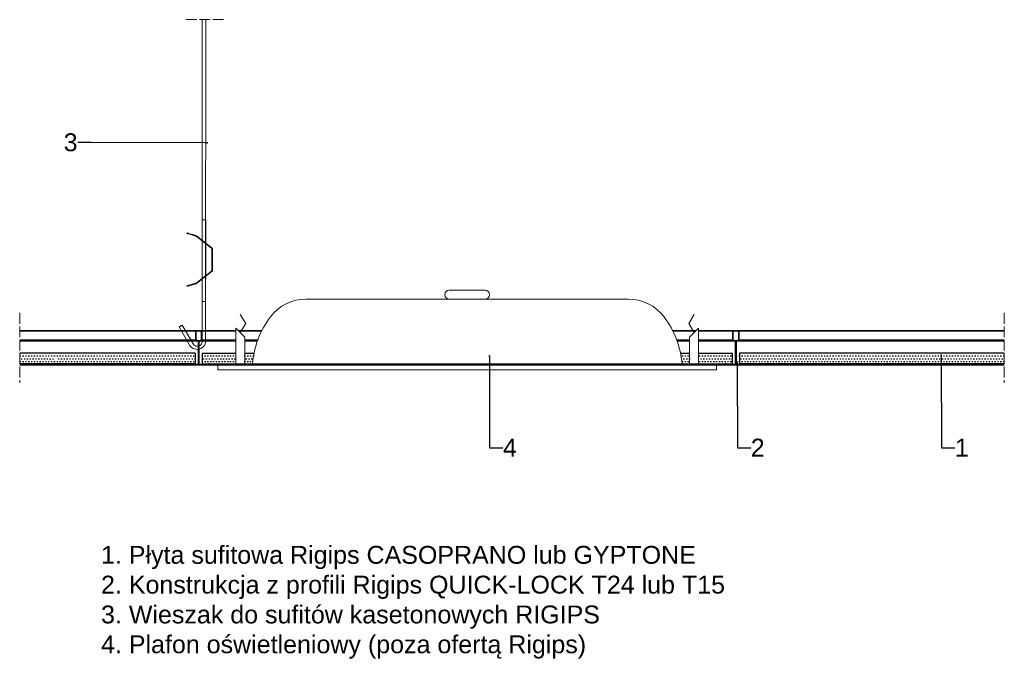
# Model space of a CAD drawing. Header units: millimetres. Extents: x 2242 to 3342, y 3904 to 4619.
import ezdxf
from ezdxf import colors
from ezdxf.entities.mleader import LeaderData, LeaderLine
from ezdxf.math import Vec2, Vec3

# ---------------------------------------------------------------- set-up
doc = ezdxf.new("R2010")
doc.units = ezdxf.units.MM
doc.linetypes.add('ACAD_ISO02W100', pattern=[15, 12, -3])
for name, color, linetype, lineweight in [('_RIGIPS AKCESORIA', 7, 'Continuous', 15), ('_Rigips Profil', 7, 'Continuous', 35), ('_RIGIPS PŁYTA', 7, 'Continuous', 25), ('Koniec', 7, 'ACAD_ISO02W100', 9), ('Wymiary', 7, 'Continuous', 18)]:
    doc.layers.add(name, color=color, linetype=linetype, lineweight=lineweight)
doc.layers.add('_Rigips Plyta', color=7, linetype='Continuous')
doc.layers.add('wełna', color=7, linetype='BATTING')
doc.styles.get("Standard").update_dxf_attribs({"font": 'arial.ttf'})
doc.linetypes.add('BATTING', pattern='A,0.00254,-2.54,[134,ltypeshp.shx,S=2.54,R=0,X=-2.54,Y=0],-5.08,[134,ltypeshp.shx,S=2.54,R=180,X=2.54,Y=0],-2.54', length=10.16254)
pattern_1 = [(0, (0, -300), (1.5875, 3.175), [0, -3.175])]

# ---------------------------------------------------------------- blocks, each defined once
blk = doc.blocks.new('plafon')
at = {"layer": '_RIGIPS AKCESORIA'}
for p, q in [((2649.9, 6191.5), (2689.9, 6191.5)), ((2489.9, 6181.5), (2849.9, 6181.5)), ((2422.4, 6154.1), (2416.4, 6164.3)), ((2917.4, 6154.1), (2923.4, 6164.3)), ((2416.4, 6144), (2422.4, 6154.1)), ((2923.4, 6144), (2917.4, 6154.1)), ((2411.4, 6109), (2411.4, 6149)), ((2421.4, 6139), (2411.4, 6149)), ((2421.4, 6109), (2421.4, 6139)), ((2918.4, 6139), (2928.4, 6149)), ((2918.4, 6109), (2918.4, 6139)), ((2928.4, 6109), (2928.4, 6149)), ((2391.4, 6109), (2948.4, 6109)), ((2391.4, 6102.5), (2391.4, 6109)), ((2948.4, 6102.5), (2948.4, 6109)), ((2391.4, 6102.5), (2948.4, 6102.5))]:
    blk.add_line(p, q, dxfattribs=at)
for centre, radius, start, end in [((2649.9, 6186.5), 5, 90, 270), ((2689.9, 6186.5), 5, 270, 90), ((2489.9, 6131.5), 50, 90, 142.9189), ((2849.9, 6131.5), 50, 37.0811, 90), ((2530.6, 6100.7), 101, 142.9189, 175.3019), ((2809.2, 6100.7), 101, 4.6981, 37.0811)]:
    blk.add_arc(centre, radius, start, end, dxfattribs=at)
blk = doc.blocks.new('T24')
at = {"layer": '_Rigips Profil'}
for p, q in [((302.6, -139.7), (302.6, -129.5)), ((302.8, -129.3), (308.9, -129.3)), ((309.1, -129.5), (309.1, -139.7)), ((305.4, -140.3), (302.8, -139.9)), ((305.6, -140.5), (305.6, -166.6)), ((306.1, -140.5), (306.1, -166.6)), ((308.9, -139.9), (306.3, -140.3)), ((293.9, -167.2), (293.9, -166.4)), ((294, -166.3), (294.9, -166.3)), ((294, -167.3), (317.8, -167.3)), ((294.4, -166.8), (305.4, -166.8)), ((306.3, -166.8), (317.4, -166.8)), ((317.8, -166.3), (316.9, -166.3)), ((317.9, -167.2), (317.9, -166.4))]:
    blk.add_line(p, q, dxfattribs=at)
for centre, radius, start, end in [((302.8, -129.5), 0.2, 90, 180), ((308.9, -129.5), 0.2, 0, 90), ((302.8, -139.7), 0.2, 180, 260.5377), ((305.4, -140.5), 0.2, 0, 80.5377), ((306.3, -140.5), 0.2, 99.4623, 180), ((308.9, -139.7), 0.2, 279.4623, 0), ((294, -166.4), 0.1, 90, 180), ((294, -167.2), 0.1, 180, 270), ((305.4, -166.6), 0.2, 270, 0), ((306.3, -166.6), 0.2, 180, 270), ((317.8, -166.4), 0.1, 0, 90), ((317.8, -167.2), 0.1, 270, 0)]:
    blk.add_arc(centre, radius, start, end, dxfattribs=at)
blk = doc.blocks.new('wieszak')
for p, q in [((2361.6, 5698), (2361.5, 5382.8)), ((2365.6, 5698), (2365.5, 5382.8)), ((2361.5, 5474.3), (2361.5, 5337)), ((2365.6, 5474.3), (2365.5, 5340.7)), ((2365.5, 5382.8), (2361.5, 5382.8)), ((2346.9, 5335.7), (2336.1, 5354.5)), ((2352.2, 5334.5), (2339.5, 5356.5))]:
    blk.add_line(p, q)
blk.add_lwpolyline([(2365.5, 5474.3), (2361.5, 5474.3)], close=True)
at = {"color": 253, "lineweight": 0}
for points in [[(2344.6, 5459), (2344.8, 5459.6)], [(2346.6, 5458.4), (2346.5, 5458.4), (2346.3, 5458.5), (2346.2, 5458.5), (2346.1, 5458.5), (2346, 5458.6), (2345.9, 5458.6), (2345.8, 5458.6), (2345.7, 5458.7), (2345.6, 5458.7), (2345.5, 5458.7), (2345.5, 5458.7), (2345.4, 5458.8), (2345.3, 5458.8), (2345.2, 5458.8), (2345.2, 5458.8), (2345.1, 5458.9), (2345, 5458.9), (2345, 5458.9), (2344.9, 5458.9), (2344.9, 5458.9), (2344.8, 5458.9), (2344.8, 5459), (2344.8, 5459), (2344.7, 5459), (2344.7, 5459), (2344.7, 5459), (2344.7, 5459), (2344.6, 5459), (2344.6, 5459), (2344.6, 5459), (2344.6, 5459), (2344.6, 5459), (2344.7, 5459), (2344.7, 5459), (2344.7, 5459), (2344.7, 5459), (2344.8, 5459), (2344.8, 5459), (2344.8, 5459), (2344.9, 5459), (2344.9, 5458.9), (2345, 5458.9), (2345, 5458.9), (2345.1, 5458.9), (2345.2, 5458.9), (2345.2, 5458.9), (2345.3, 5458.8), (2345.4, 5458.8), (2345.5, 5458.8), (2345.5, 5458.8), (2345.6, 5458.7), (2345.7, 5458.7), (2345.8, 5458.7), (2345.9, 5458.7), (2346, 5458.6), (2346.1, 5458.6), (2346.2, 5458.6), (2346.3, 5458.5), (2346.5, 5458.5), (2346.6, 5458.5), (2354.4, 5456.1), (2354.4, 5456)], [(2346.7, 5459), (2354.8, 5456.5), (2354.8, 5456.6), (2346.7, 5459), (2346.6, 5459.1), (2346.5, 5459.1), (2346.4, 5459.1), (2346.3, 5459.2), (2346.2, 5459.2), (2346.1, 5459.2), (2346, 5459.3), (2345.9, 5459.3), (2345.8, 5459.3), (2345.7, 5459.3), (2345.6, 5459.4), (2345.5, 5459.4), (2345.5, 5459.4), (2345.4, 5459.4), (2345.3, 5459.4), (2345.3, 5459.5), (2345.2, 5459.5), (2345.1, 5459.5), (2345.1, 5459.5), (2345, 5459.5), (2345, 5459.5), (2345, 5459.5), (2344.9, 5459.6), (2344.9, 5459.6), (2344.9, 5459.6), (2344.8, 5459.6), (2344.8, 5459.6), (2344.8, 5459.6), (2344.8, 5459.6), (2344.8, 5459.6), (2344.8, 5459.6), (2344.8, 5459.6), (2344.8, 5459.6), (2344.8, 5459.6), (2344.9, 5459.6), (2344.9, 5459.5), (2344.9, 5459.5), (2345, 5459.5), (2345, 5459.5), (2345, 5459.5), (2345.1, 5459.5), (2345.1, 5459.5), (2345.2, 5459.4), (2345.3, 5459.4), (2345.3, 5459.4), (2345.4, 5459.4), (2345.5, 5459.4), (2345.5, 5459.3), (2345.6, 5459.3), (2345.7, 5459.3), (2345.8, 5459.3), (2345.9, 5459.2), (2346, 5459.2), (2346.1, 5459.2), (2346.2, 5459.1), (2346.3, 5459.1), (2346.4, 5459.1), (2346.5, 5459), (2346.6, 5459), (2346.7, 5459)], [(2345.1, 5458.9), (2345.3, 5459.5)], [(2345.1, 5458.8), (2345.3, 5459.4)], [(2346.7, 5459), (2346.6, 5458.4), (2354.4, 5456)], [(2346.6, 5458.5), (2346.7, 5459)], [(2354.4, 5456.1), (2354.6, 5456), (2354.8, 5455.9)], [(2354.8, 5455.9), (2354.6, 5456), (2354.4, 5456)], [(2354.5, 5456), (2354.5, 5456.1)], [(2354.6, 5456), (2354.6, 5456)], [(2355.2, 5456.4), (2355, 5456.5), (2354.8, 5456.6)], [(2354.8, 5456.5), (2355, 5456.5), (2355.2, 5456.4)], [(2354.9, 5456.5), (2354.9, 5456.6)], [(2355, 5456.5), (2355, 5456.5)], [(2355.1, 5456.4), (2355.1, 5456.5)], [(2355.2, 5456.4), (2373, 5442.5), (2373, 5442.6), (2355.2, 5456.4), (2355.2, 5456.4)], [(2355.2, 5456.4), (2355.2, 5456.4)], [(2354.7, 5455.9), (2354.7, 5456)], [(2372, 5442.5), (2354.8, 5455.9), (2354.8, 5455.9), (2372, 5442.6), (2372, 5442.5)], [(2354.8, 5455.9), (2354.8, 5455.9)], [(2361.6, 5450.6), (2362, 5451.1)], [(2363.4, 5449.2), (2363.4, 5449.2), (2363.5, 5449.1), (2363.6, 5449), (2363.7, 5449), (2363.7, 5448.9), (2363.8, 5448.9), (2363.9, 5448.8), (2363.9, 5448.8), (2364, 5448.7), (2364.1, 5448.7), (2364.1, 5448.6), (2364.2, 5448.5), (2364.3, 5448.5), (2364.3, 5448.4), (2364.4, 5448.4), (2364.5, 5448.4), (2364.5, 5448.3), (2364.6, 5448.3), (2364.6, 5448.2), (2364.7, 5448.2), (2364.7, 5448.2), (2364.8, 5448.1), (2364.8, 5448.1), (2364.9, 5448), (2364.9, 5448), (2364.9, 5448), (2365, 5448), (2365, 5447.9), (2365, 5447.9), (2365.1, 5447.9), (2365.1, 5447.9), (2365.1, 5447.9), (2365.1, 5447.9), (2365.1, 5447.8), (2365.1, 5447.8), (2365.1, 5447.8), (2365.2, 5447.8), (2365.2, 5447.8), (2365.1, 5447.8), (2365.1, 5447.8), (2365.1, 5447.9), (2365.1, 5447.9), (2365.1, 5447.9), (2365.1, 5447.9), (2365, 5447.9), (2365, 5447.9), (2365, 5448), (2364.9, 5448), (2364.9, 5448), (2364.9, 5448), (2364.8, 5448.1), (2364.8, 5448.1), (2364.7, 5448.2), (2364.7, 5448.2), (2364.6, 5448.2), (2364.6, 5448.3), (2364.5, 5448.3), (2364.5, 5448.4), (2364.4, 5448.4), (2364.4, 5448.4), (2364.3, 5448.5), (2364.2, 5448.5), (2364.2, 5448.6), (2364.1, 5448.7), (2364, 5448.7), (2364, 5448.8), (2363.9, 5448.8), (2363.8, 5448.9), (2363.8, 5448.9), (2363.7, 5449), (2363.6, 5449), (2363.5, 5449.1), (2363.5, 5449.2), (2363.4, 5449.2), (2363.3, 5449.3), (2363.2, 5449.3), (2363.2, 5449.4), (2363.1, 5449.4), (2363, 5449.5), (2363, 5449.5), (2362.9, 5449.6), (2362.8, 5449.7), (2362.7, 5449.7), (2362.7, 5449.8), (2362.6, 5449.8), (2362.5, 5449.9), (2362.5, 5449.9), (2362.4, 5450), (2362.4, 5450), (2362.3, 5450.1), (2362.2, 5450.1), (2362.2, 5450.1), (2362.1, 5450.2), (2362.1, 5450.2), (2362, 5450.3), (2362, 5450.3), (2361.9, 5450.3), (2361.9, 5450.4), (2361.9, 5450.4), (2361.8, 5450.4), (2361.8, 5450.4), (2361.8, 5450.5), (2361.7, 5450.5), (2361.7, 5450.5), (2361.7, 5450.5), (2361.7, 5450.5), (2361.6, 5450.6), (2361.6, 5450.6), (2361.6, 5450.6), (2361.6, 5450.6), (2361.6, 5450.6), (2361.6, 5450.6), (2361.6, 5450.6), (2361.6, 5450.6), (2361.7, 5450.5), (2361.7, 5450.5), (2361.7, 5450.5), (2361.7, 5450.5), (2361.7, 5450.5), (2361.8, 5450.4), (2361.8, 5450.4), (2361.8, 5450.4), (2361.9, 5450.4), (2361.9, 5450.3), (2362, 5450.3), (2362, 5450.3), (2362.1, 5450.2), (2362.1, 5450.2), (2362.2, 5450.1), (2362.2, 5450.1), (2362.3, 5450.1), (2362.3, 5450), (2362.4, 5450), (2362.5, 5449.9), (2362.5, 5449.9), (2362.6, 5449.8), (2362.7, 5449.8), (2362.7, 5449.7), (2362.8, 5449.7), (2362.9, 5449.6), (2362.9, 5449.5), (2363, 5449.5), (2363.1, 5449.4), (2363.1, 5449.4), (2363.2, 5449.3), (2363.3, 5449.3), (2363.4, 5449.2)], [(2363.8, 5449.7), (2363.8, 5449.6), (2363.9, 5449.6), (2364, 5449.5), (2364, 5449.5), (2364.1, 5449.4), (2364.2, 5449.4), (2364.3, 5449.3), (2364.3, 5449.3), (2364.4, 5449.2), (2364.5, 5449.1), (2364.5, 5449.1), (2364.6, 5449), (2364.7, 5449), (2364.7, 5448.9), (2364.8, 5448.9), (2364.8, 5448.9), (2364.9, 5448.8), (2365, 5448.8), (2365, 5448.7), (2365.1, 5448.7), (2365.1, 5448.6), (2365.2, 5448.6), (2365.2, 5448.6), (2365.2, 5448.5), (2365.3, 5448.5), (2365.3, 5448.5), (2365.3, 5448.5), (2365.4, 5448.4), (2365.4, 5448.4), (2365.4, 5448.4), (2365.5, 5448.4), (2365.5, 5448.4), (2365.5, 5448.4), (2365.5, 5448.3), (2365.5, 5448.3), (2365.5, 5448.3), (2365.5, 5448.3), (2365.5, 5448.3), (2365.5, 5448.3), (2365.5, 5448.3), (2365.5, 5448.3), (2365.5, 5448.4), (2365.5, 5448.4), (2365.5, 5448.4), (2365.4, 5448.4), (2365.4, 5448.4), (2365.4, 5448.4), (2365.4, 5448.5), (2365.3, 5448.5), (2365.3, 5448.5), (2365.3, 5448.5), (2365.2, 5448.6), (2365.2, 5448.6), (2365.1, 5448.6), (2365.1, 5448.7), (2365, 5448.7), (2365, 5448.8), (2364.9, 5448.8), (2364.9, 5448.9), (2364.8, 5448.9), (2364.8, 5448.9), (2364.7, 5449), (2364.6, 5449), (2364.6, 5449.1), (2364.5, 5449.1), (2364.4, 5449.2), (2364.4, 5449.3), (2364.3, 5449.3), (2364.2, 5449.4), (2364.1, 5449.4), (2364.1, 5449.5), (2364, 5449.5), (2363.9, 5449.6), (2363.9, 5449.6), (2363.8, 5449.7), (2363.7, 5449.8), (2363.6, 5449.8), (2363.6, 5449.9), (2363.5, 5449.9), (2363.4, 5450), (2363.3, 5450), (2363.3, 5450.1), (2363.2, 5450.2), (2363.1, 5450.2), (2363.1, 5450.3), (2363, 5450.3), (2362.9, 5450.4), (2362.9, 5450.4), (2362.8, 5450.5), (2362.7, 5450.5), (2362.7, 5450.6), (2362.6, 5450.6), (2362.6, 5450.6), (2362.5, 5450.7), (2362.5, 5450.7), (2362.4, 5450.8), (2362.4, 5450.8), (2362.3, 5450.8), (2362.3, 5450.9), (2362.2, 5450.9), (2362.2, 5450.9), (2362.2, 5450.9), (2362.1, 5451), (2362.1, 5451), (2362.1, 5451), (2362.1, 5451), (2362.1, 5451), (2362, 5451.1), (2362, 5451.1), (2362, 5451.1), (2362, 5451.1), (2362, 5451.1), (2362, 5451.1), (2362, 5451.1), (2362, 5451.1), (2362, 5451.1), (2362, 5451), (2362.1, 5451), (2362.1, 5451), (2362.1, 5451), (2362.1, 5451), (2362.2, 5450.9), (2362.2, 5450.9), (2362.2, 5450.9), (2362.3, 5450.9), (2362.3, 5450.8), (2362.4, 5450.8), (2362.4, 5450.8), (2362.5, 5450.7), (2362.5, 5450.7), (2362.5, 5450.6), (2362.6, 5450.6), (2362.7, 5450.6), (2362.7, 5450.5), (2362.8, 5450.5), (2362.8, 5450.4), (2362.9, 5450.4), (2363, 5450.3), (2363, 5450.3), (2363.1, 5450.2), (2363.2, 5450.2), (2363.2, 5450.1), (2363.3, 5450), (2363.4, 5450), (2363.5, 5449.9), (2363.5, 5449.9), (2363.6, 5449.8), (2363.7, 5449.8), (2363.8, 5449.7)], [(2363.4, 5449.2), (2363.8, 5449.7)], [(2363.4, 5449.2), (2363.8, 5449.7)], [(2365.2, 5447.8), (2365.5, 5448.3)], [(2372, 5442.6), (2372.2, 5442.4), (2372.3, 5442.2), (2372.4, 5442), (2372.4, 5441.7)], [(2372.4, 5441.7), (2372.4, 5441.9), (2372.3, 5442.1), (2372.2, 5442.3), (2372, 5442.5)], [(2372.2, 5442.3), (2372.2, 5442.4)], [(2372.3, 5442.1), (2372.3, 5442.2)], [(2372.4, 5441.9), (2372.4, 5442)], [(2372.4, 5417.6), (2372.4, 5441.7), (2372.4, 5441.7), (2372.4, 5417.7), (2372.4, 5417.6)], [(2372.4, 5441.7), (2372.4, 5441.7)], [(2372.4, 5437.9), (2372.4, 5438.3), (2372.4, 5438.7), (2372.4, 5439), (2372.4, 5439.4), (2372.4, 5439.7), (2372.4, 5440), (2372.4, 5440.2), (2372.4, 5440.3), (2372.4, 5440.4), (2372.4, 5440.4), (2372.4, 5440.4), (2372.4, 5440.3), (2372.4, 5440.2), (2372.4, 5440), (2372.4, 5439.7), (2372.4, 5439.4), (2372.4, 5439), (2372.4, 5438.7), (2372.4, 5438.3), (2372.4, 5437.9), (2373.4, 5437.9)], [(2372.4, 5437.9), (2372.4, 5438.3), (2372.4, 5438.7), (2372.4, 5439), (2372.4, 5439.4), (2372.4, 5439.7), (2372.4, 5440), (2372.4, 5440.2), (2372.4, 5440.3), (2372.4, 5440.4), (2372.4, 5440.4), (2372.4, 5440.4), (2372.4, 5440.3), (2372.4, 5440.2), (2372.4, 5440), (2372.4, 5439.7), (2372.4, 5439.4), (2372.4, 5439), (2372.4, 5438.7), (2372.4, 5438.3), (2372.4, 5437.9), (2373.4, 5437.9)], [(2373.4, 5439.7), (2372.4, 5439.7), (2373.4, 5439.7)], [(2373.4, 5439.7), (2372.4, 5439.7), (2373.4, 5439.7)], [(2372.4, 5436.3), (2372.4, 5436), (2372.4, 5435.6), (2372.4, 5435.3), (2372.4, 5435), (2372.4, 5434.8), (2372.4, 5434.6), (2372.4, 5434.4), (2372.4, 5434.3), (2372.4, 5434.3), (2372.4, 5434.3), (2372.4, 5434.4), (2372.4, 5434.6), (2372.4, 5434.8), (2372.4, 5435), (2372.4, 5435.3), (2372.4, 5435.6), (2372.4, 5436), (2372.4, 5436.3), (2372.4, 5436.7), (2372.4, 5437), (2372.4, 5437.4), (2372.4, 5437.6), (2372.4, 5437.9), (2372.4, 5438.1), (2372.4, 5438.3), (2372.4, 5438.3), (2372.4, 5438.4), (2372.4, 5438.3), (2372.4, 5438.3), (2372.4, 5438.1), (2372.4, 5437.9), (2372.4, 5437.6), (2372.4, 5437.4), (2372.4, 5437), (2372.4, 5436.7), (2372.4, 5436.3)], [(2373.4, 5441.7), (2373.4, 5442), (2373.3, 5442.2), (2373.2, 5442.4), (2373, 5442.6)], [(2373, 5442.5), (2373.2, 5442.3), (2373.3, 5442.1), (2373.4, 5441.9), (2373.4, 5441.7)], [(2373.2, 5442.3), (2373.2, 5442.4)], [(2373.3, 5442.1), (2373.3, 5442.2)], [(2373.4, 5441.9), (2373.4, 5442)], [(2373.4, 5441.7), (2373.4, 5417.6), (2373.4, 5417.7), (2373.4, 5441.7), (2373.4, 5441.7)], [(2373.4, 5441.7), (2373.4, 5441.7)], [(2372.4, 5432.2), (2372.4, 5432.2), (2372.4, 5432), (2372.4, 5431.8), (2372.4, 5431.6), (2372.4, 5431.3), (2372.4, 5431), (2372.4, 5430.6), (2372.4, 5430.3), (2372.4, 5429.9), (2372.4, 5429.5), (2372.4, 5429.1), (2372.4, 5428.7), (2372.4, 5428.3), (2372.4, 5428), (2372.4, 5427.7), (2372.4, 5427.5), (2372.4, 5427.3), (2372.4, 5427.2), (2372.4, 5427.1), (2372.4, 5427.1), (2372.4, 5427.2), (2372.4, 5427.3), (2372.4, 5427.5), (2372.4, 5427.8), (2372.4, 5428), (2372.4, 5428.4), (2372.4, 5428.7), (2372.4, 5429.1), (2372.4, 5429.5), (2372.4, 5429.9), (2372.4, 5430.3), (2372.4, 5430.7), (2372.4, 5431), (2372.4, 5431.3), (2372.4, 5431.6), (2372.4, 5431.9), (2372.4, 5432), (2372.4, 5432.2), (2372.4, 5432.2)], [(2372.4, 5429.7), (2373.4, 5429.7)], [(2372.4, 5429.7), (2373.4, 5429.7)], [(2372.4, 5427.1), (2373.4, 5427.1)], [(2372.4, 5423), (2372.4, 5422.7), (2372.4, 5422.3), (2372.4, 5422), (2372.4, 5421.7), (2372.4, 5421.5), (2372.4, 5421.3), (2372.4, 5421.1), (2372.4, 5421), (2372.4, 5421), (2372.4, 5421), (2372.4, 5421.1), (2372.4, 5421.3), (2372.4, 5421.5), (2372.4, 5421.7), (2372.4, 5422), (2372.4, 5422.3), (2372.4, 5422.7), (2372.4, 5423), (2372.4, 5423.4), (2372.4, 5423.7), (2372.4, 5424.1), (2372.4, 5424.4), (2372.4, 5424.6), (2372.4, 5424.8), (2372.4, 5425), (2372.4, 5425.1), (2372.4, 5425.1), (2372.4, 5425.1), (2372.4, 5425), (2372.4, 5424.8), (2372.4, 5424.6), (2372.4, 5424.4), (2372.4, 5424.1), (2372.4, 5423.7), (2372.4, 5423.4), (2372.4, 5423)], [(2373.4, 5429.5), (2373.4, 5429.1), (2373.4, 5428.7), (2373.4, 5428.3), (2373.4, 5427.9), (2373.4, 5427.6), (2373.4, 5427.3), (2373.4, 5427.1), (2373.4, 5426.9), (2373.4, 5426.8), (2373.4, 5426.7), (2373.4, 5426.6), (2373.4, 5426.7), (2373.4, 5426.8), (2373.4, 5426.9), (2373.4, 5427.1), (2373.4, 5427.3), (2373.4, 5427.6), (2373.4, 5427.9), (2373.4, 5428.3), (2373.4, 5428.7), (2373.4, 5429.1), (2373.4, 5429.5), (2373.4, 5429.9), (2373.4, 5430.2), (2373.4, 5430.6), (2373.4, 5431), (2373.4, 5431.3), (2373.4, 5431.6), (2373.4, 5431.8), (2373.4, 5432), (2373.4, 5432.2), (2373.4, 5432.2), (2373.4, 5432.3), (2373.4, 5432.2), (2373.4, 5432.2), (2373.4, 5432), (2373.4, 5431.8), (2373.4, 5431.6), (2373.4, 5431.3), (2373.4, 5431), (2373.4, 5430.6), (2373.4, 5430.2), (2373.4, 5429.9), (2373.4, 5429.5)], [(2373.4, 5432.2), (2373.4, 5432.2), (2373.4, 5432.2), (2373.4, 5432), (2373.4, 5431.9), (2373.4, 5431.6), (2373.4, 5431.3), (2373.4, 5431), (2373.4, 5430.7), (2373.4, 5430.3), (2373.4, 5429.9), (2373.4, 5429.5), (2373.4, 5429.1), (2373.4, 5428.7), (2373.4, 5428.4), (2373.4, 5428), (2373.4, 5427.8), (2373.4, 5427.5), (2373.4, 5427.3), (2373.4, 5427.2), (2373.4, 5427.1), (2373.4, 5427.1), (2373.4, 5427.2), (2373.4, 5427.3), (2373.4, 5427.5), (2373.4, 5427.7), (2373.4, 5428), (2373.4, 5428.3), (2373.4, 5428.7), (2373.4, 5429.1), (2373.4, 5429.5), (2373.4, 5429.9), (2373.4, 5430.3), (2373.4, 5430.6), (2373.4, 5431), (2373.4, 5431.3), (2373.4, 5431.6), (2373.4, 5431.8), (2373.4, 5432), (2373.4, 5432.2), (2373.4, 5432.2)], [(2354.8, 5403.4), (2372, 5416.8), (2372, 5416.9), (2354.8, 5403.5), (2354.8, 5403.4)], [(2373, 5416.8), (2355.2, 5402.9), (2355.2, 5403), (2373, 5416.9), (2373, 5416.8)], [(2372, 5416.9), (2372.2, 5417.1), (2372.3, 5417.3), (2372.4, 5417.5), (2372.4, 5417.7)], [(2372.4, 5417.6), (2372.4, 5417.4), (2372.3, 5417.2), (2372.2, 5417), (2372, 5416.8)], [(2372.2, 5417), (2372.2, 5417.1)], [(2372.3, 5417.2), (2372.3, 5417.3)], [(2372.4, 5417.6), (2372.4, 5417.7)], [(2372.4, 5417.4), (2372.4, 5417.5)], [(2373.4, 5417.7), (2373.4, 5417.5), (2373.3, 5417.3), (2373.2, 5417.1), (2373, 5416.9)], [(2373, 5416.8), (2373.2, 5417), (2373.3, 5417.2), (2373.4, 5417.4), (2373.4, 5417.6)], [(2373.2, 5417), (2373.2, 5417.1)], [(2373.3, 5417.2), (2373.3, 5417.3)], [(2373.4, 5417.6), (2373.4, 5417.7)], [(2373.4, 5417.4), (2373.4, 5417.5)], [(2346.7, 5400.3), (2346.6, 5400.9), (2354.4, 5403.3), (2354.4, 5403.3), (2346.6, 5401)], [(2346.7, 5400.4), (2354.8, 5402.8), (2354.8, 5402.8), (2355, 5402.8), (2355.2, 5402.9)], [(2346.7, 5400.3), (2354.8, 5402.8)], [(2354.4, 5403.3), (2354.6, 5403.4), (2354.8, 5403.5)], [(2354.8, 5403.4), (2354.6, 5403.3), (2354.4, 5403.3)], [(2354.5, 5403.3), (2354.5, 5403.4)], [(2354.6, 5403.3), (2354.6, 5403.4)], [(2354.7, 5403.4), (2354.7, 5403.5)], [(2354.8, 5403.4), (2354.8, 5403.5)], [(2355.2, 5403), (2355, 5402.9), (2354.8, 5402.8)], [(2354.9, 5402.8), (2354.9, 5402.9)], [(2355, 5402.8), (2355, 5402.9)], [(2355.1, 5402.9), (2355.1, 5403)], [(2355.2, 5402.9), (2355.2, 5403)], [(2363.4, 5410.2), (2363.3, 5410.1), (2363.2, 5410.1), (2363.1, 5410), (2363.1, 5409.9), (2363, 5409.9), (2362.9, 5409.8), (2362.9, 5409.8), (2362.8, 5409.7), (2362.7, 5409.7), (2362.7, 5409.6), (2362.6, 5409.6), (2362.5, 5409.5), (2362.5, 5409.5), (2362.4, 5409.4), (2362.3, 5409.4), (2362.3, 5409.3), (2362.2, 5409.3), (2362.2, 5409.2), (2362.1, 5409.2), (2362.1, 5409.1), (2362, 5409.1), (2362, 5409.1), (2361.9, 5409), (2361.9, 5409), (2361.8, 5409), (2361.8, 5409), (2361.8, 5408.9), (2361.7, 5408.9), (2361.7, 5408.9), (2361.7, 5408.9), (2361.7, 5408.8), (2361.7, 5408.8), (2361.6, 5408.8), (2361.6, 5408.8), (2361.6, 5408.8), (2361.6, 5408.8), (2361.6, 5408.8), (2361.6, 5408.8), (2361.6, 5408.8), (2361.6, 5408.8), (2361.7, 5408.8), (2361.7, 5408.8), (2361.7, 5408.9), (2361.7, 5408.9), (2361.8, 5408.9), (2361.8, 5408.9), (2361.8, 5409), (2361.9, 5409), (2361.9, 5409), (2361.9, 5409), (2362, 5409.1), (2362, 5409.1), (2362.1, 5409.1), (2362.1, 5409.2), (2362.2, 5409.2), (2362.2, 5409.3), (2362.3, 5409.3), (2362.4, 5409.4), (2362.4, 5409.4), (2362.5, 5409.5), (2362.5, 5409.5), (2362.6, 5409.6), (2362.7, 5409.6), (2362.7, 5409.7), (2362.8, 5409.7), (2362.9, 5409.8), (2363, 5409.8), (2363, 5409.9), (2363.1, 5409.9), (2363.2, 5410), (2363.2, 5410.1), (2363.3, 5410.1), (2363.4, 5410.2), (2363.5, 5410.2), (2363.5, 5410.3), (2363.6, 5410.3), (2363.7, 5410.4), (2363.8, 5410.4), (2363.8, 5410.5), (2363.9, 5410.6), (2364, 5410.6), (2364, 5410.7), (2364.1, 5410.7), (2364.2, 5410.8), (2364.2, 5410.8), (2364.3, 5410.9), (2364.4, 5410.9), (2364.4, 5411), (2364.5, 5411), (2364.5, 5411.1), (2364.6, 5411.1), (2364.6, 5411.1), (2364.7, 5411.2), (2364.7, 5411.2), (2364.8, 5411.3), (2364.8, 5411.3), (2364.9, 5411.3), (2364.9, 5411.4), (2364.9, 5411.4), (2365, 5411.4), (2365, 5411.4), (2365, 5411.5), (2365.1, 5411.5), (2365.1, 5411.5), (2365.1, 5411.5), (2365.1, 5411.5), (2365.1, 5411.5), (2365.1, 5411.5), (2365.2, 5411.5), (2365.1, 5411.5), (2365.1, 5411.5), (2365.1, 5411.5), (2365.1, 5411.5), (2365.1, 5411.5), (2365.1, 5411.5), (2365.1, 5411.5), (2365, 5411.5), (2365, 5411.4), (2365, 5411.4), (2364.9, 5411.4), (2364.9, 5411.4), (2364.9, 5411.3), (2364.8, 5411.3), (2364.8, 5411.3), (2364.7, 5411.2), (2364.7, 5411.2), (2364.6, 5411.1), (2364.6, 5411.1), (2364.5, 5411.1), (2364.5, 5411), (2364.4, 5411), (2364.3, 5410.9), (2364.3, 5410.9), (2364.2, 5410.8), (2364.1, 5410.8), (2364.1, 5410.7), (2364, 5410.7), (2363.9, 5410.6), (2363.9, 5410.6), (2363.8, 5410.5), (2363.7, 5410.4), (2363.7, 5410.4), (2363.6, 5410.3), (2363.5, 5410.3), (2363.4, 5410.2), (2363.4, 5410.2)], [(2361.6, 5408.8), (2362, 5408.3)], [(2363.8, 5409.7), (2363.7, 5409.6), (2363.6, 5409.6), (2363.5, 5409.5), (2363.5, 5409.4), (2363.4, 5409.4), (2363.3, 5409.3), (2363.2, 5409.3), (2363.2, 5409.2), (2363.1, 5409.2), (2363, 5409.1), (2363, 5409.1), (2362.9, 5409), (2362.8, 5409), (2362.8, 5408.9), (2362.7, 5408.9), (2362.7, 5408.8), (2362.6, 5408.8), (2362.5, 5408.7), (2362.5, 5408.7), (2362.5, 5408.7), (2362.4, 5408.6), (2362.4, 5408.6), (2362.3, 5408.6), (2362.3, 5408.5), (2362.2, 5408.5), (2362.2, 5408.5), (2362.2, 5408.4), (2362.1, 5408.4), (2362.1, 5408.4), (2362.1, 5408.4), (2362.1, 5408.3), (2362, 5408.3), (2362, 5408.3), (2362, 5408.3), (2362, 5408.3), (2362, 5408.3), (2362, 5408.3), (2362, 5408.3), (2362, 5408.3), (2362, 5408.3), (2362, 5408.3), (2362.1, 5408.3), (2362.1, 5408.3), (2362.1, 5408.4), (2362.1, 5408.4), (2362.1, 5408.4), (2362.2, 5408.4), (2362.2, 5408.5), (2362.2, 5408.5), (2362.3, 5408.5), (2362.3, 5408.6), (2362.4, 5408.6), (2362.4, 5408.6), (2362.5, 5408.7), (2362.5, 5408.7), (2362.6, 5408.7), (2362.6, 5408.8), (2362.7, 5408.8), (2362.7, 5408.9), (2362.8, 5408.9), (2362.9, 5409), (2362.9, 5409), (2363, 5409.1), (2363.1, 5409.1), (2363.1, 5409.2), (2363.2, 5409.2), (2363.3, 5409.3), (2363.3, 5409.3), (2363.4, 5409.4), (2363.5, 5409.4), (2363.6, 5409.5), (2363.6, 5409.6), (2363.7, 5409.6), (2363.8, 5409.7), (2363.9, 5409.7), (2363.9, 5409.8), (2364, 5409.8), (2364.1, 5409.9), (2364.1, 5410), (2364.2, 5410), (2364.3, 5410.1), (2364.4, 5410.1), (2364.4, 5410.2), (2364.5, 5410.2), (2364.6, 5410.3), (2364.6, 5410.3), (2364.7, 5410.4), (2364.8, 5410.4), (2364.8, 5410.5), (2364.9, 5410.5), (2364.9, 5410.6), (2365, 5410.6), (2365, 5410.6), (2365.1, 5410.7), (2365.1, 5410.7), (2365.2, 5410.8), (2365.2, 5410.8), (2365.3, 5410.8), (2365.3, 5410.9), (2365.3, 5410.9), (2365.4, 5410.9), (2365.4, 5410.9), (2365.4, 5411), (2365.4, 5411), (2365.5, 5411), (2365.5, 5411), (2365.5, 5411), (2365.5, 5411), (2365.5, 5411), (2365.5, 5411), (2365.5, 5411.1), (2365.5, 5411), (2365.5, 5411), (2365.5, 5411), (2365.5, 5411), (2365.5, 5411), (2365.5, 5411), (2365.5, 5411), (2365.4, 5411), (2365.4, 5411), (2365.4, 5410.9), (2365.3, 5410.9), (2365.3, 5410.9), (2365.3, 5410.9), (2365.2, 5410.8), (2365.2, 5410.8), (2365.2, 5410.8), (2365.1, 5410.7), (2365.1, 5410.7), (2365, 5410.6), (2365, 5410.6), (2364.9, 5410.6), (2364.8, 5410.5), (2364.8, 5410.5), (2364.7, 5410.4), (2364.7, 5410.4), (2364.6, 5410.3), (2364.5, 5410.3), (2364.5, 5410.2), (2364.4, 5410.2), (2364.3, 5410.1), (2364.3, 5410.1), (2364.2, 5410), (2364.1, 5410), (2364, 5409.9), (2364, 5409.8), (2363.9, 5409.8), (2363.8, 5409.7), (2363.8, 5409.7)], [(2363.4, 5410.2), (2363.8, 5409.7)], [(2363.4, 5410.2), (2363.8, 5409.7)], [(2365.2, 5411.5), (2365.5, 5411.1)], [(2346.6, 5400.9), (2346.5, 5400.9), (2346.3, 5400.8), (2346.2, 5400.8), (2346.1, 5400.8), (2346, 5400.7), (2345.9, 5400.7), (2345.8, 5400.7), (2345.7, 5400.6), (2345.6, 5400.6), (2345.5, 5400.6), (2345.5, 5400.6), (2345.4, 5400.6), (2345.3, 5400.5), (2345.2, 5400.5), (2345.2, 5400.5), (2345.1, 5400.5), (2345, 5400.5), (2345, 5400.4), (2344.9, 5400.4), (2344.9, 5400.4), (2344.8, 5400.4), (2344.8, 5400.4), (2344.8, 5400.4), (2344.7, 5400.4), (2344.7, 5400.4), (2344.7, 5400.4), (2344.7, 5400.4), (2344.6, 5400.4), (2344.6, 5400.4), (2344.6, 5400.4), (2344.6, 5400.4), (2344.6, 5400.4), (2344.6, 5400.4), (2344.7, 5400.4), (2344.7, 5400.4), (2344.7, 5400.4), (2344.7, 5400.4), (2344.8, 5400.4), (2344.8, 5400.4), (2344.8, 5400.4), (2344.9, 5400.4), (2344.9, 5400.5), (2345, 5400.5), (2345, 5400.5), (2345.1, 5400.5), (2345.2, 5400.5), (2345.2, 5400.6), (2345.3, 5400.6), (2345.4, 5400.6), (2345.5, 5400.6), (2345.5, 5400.7), (2345.6, 5400.7), (2345.7, 5400.7), (2345.8, 5400.7), (2345.9, 5400.8), (2346, 5400.8), (2346.1, 5400.8), (2346.2, 5400.9), (2346.3, 5400.9), (2346.5, 5400.9), (2346.6, 5401)], [(2344.6, 5400.4), (2344.8, 5399.8)], [(2346.7, 5400.4), (2346.6, 5400.4), (2346.5, 5400.3), (2346.4, 5400.3), (2346.3, 5400.3), (2346.2, 5400.2), (2346.1, 5400.2), (2346, 5400.2), (2345.9, 5400.1), (2345.8, 5400.1), (2345.7, 5400.1), (2345.6, 5400.1), (2345.5, 5400), (2345.5, 5400), (2345.4, 5400), (2345.3, 5400), (2345.3, 5400), (2345.2, 5399.9), (2345.1, 5399.9), (2345.1, 5399.9), (2345, 5399.9), (2345, 5399.9), (2345, 5399.9), (2344.9, 5399.8), (2344.9, 5399.8), (2344.9, 5399.8), (2344.8, 5399.8), (2344.8, 5399.8), (2344.8, 5399.8), (2344.8, 5399.8), (2344.8, 5399.8), (2344.8, 5399.8), (2344.8, 5399.8), (2344.8, 5399.8), (2344.8, 5399.8), (2344.8, 5399.8), (2344.9, 5399.8), (2344.9, 5399.8), (2344.9, 5399.8), (2345, 5399.8), (2345, 5399.8), (2345, 5399.9), (2345.1, 5399.9), (2345.1, 5399.9), (2345.2, 5399.9), (2345.3, 5399.9), (2345.3, 5399.9), (2345.4, 5400), (2345.5, 5400), (2345.5, 5400), (2345.6, 5400), (2345.7, 5400), (2345.8, 5400.1), (2345.9, 5400.1), (2346, 5400.1), (2346.1, 5400.1), (2346.2, 5400.2), (2346.3, 5400.2), (2346.4, 5400.2), (2346.5, 5400.3), (2346.6, 5400.3), (2346.7, 5400.3)], [(2345.1, 5400.5), (2345.3, 5400)], [(2345.1, 5400.5), (2345.3, 5399.9)], [(2346.6, 5401), (2346.7, 5400.4)]]:
    blk.add_lwpolyline(points, dxfattribs=at)
for centre, radius, start, end in [((2356, 5339.1), 9.7, 200.1981, 9.7997), ((2356.1, 5338.7), 5.72, 227.4354, 342.5624)]:
    blk.add_arc(centre, radius, start, end)
at = {"layer": 'wełna'}
blk.add_line((2336.1, 5354.5), (2339.5, 5356.5), dxfattribs=at)
blk = doc.blocks.new('_Dot')
at = {"color": 0, "linetype": 'ByBlock', "lineweight": -2}
blk.add_line((-0.5, 0), (-1, 0), dxfattribs=at)
at = {"color": 0, "linetype": 'ByBlock', "const_width": 0.5}
blk.add_lwpolyline([(-0.25, 0, 1), (0.25, 0, 1)], format="xyb", close=True, dxfattribs=at)

msp = doc.modelspace()

# ---------------------------------------------------------------- hatches: boundary and pattern name
at = {"layer": '_Rigips Plyta'}
h = msp.add_hatch(dxfattribs=at)
h.set_pattern_fill('DOTS', color=256, scale=2)
h.set_pattern_definition(pattern_1)
h.paths.add_polyline_path([(2283.2, 4241, -1), (2283.2, 4240, -1)], flags=16)
h.paths.add_polyline_path([(2242.4, 4246.5), (2242.4, 4234.5), (2438.5, 4234.5), (2438.5, 4246.5)])
h = msp.add_hatch(dxfattribs=at)
h.set_pattern_fill('DOTS', color=256, scale=2)
h.set_pattern_definition(pattern_1)
h.paths.add_polyline_path([(2483.9, 4246.5), (2446.4, 4246.5), (2446.4, 4234.5), (2483.9, 4234.5)])
h.paths.add_polyline_path([(2504.1, 4246.5), (2493.9, 4246.5), (2493.9, 4234.5), (2502.4, 4234.5, -0.030019)])
h = msp.add_hatch(dxfattribs=at)
h.set_pattern_fill('DOTS', color=256, scale=2)
h.set_pattern_definition(pattern_1)
h.paths.add_polyline_path([(2990.9, 4246.5), (2980.7, 4246.5, -0.030019), (2982.4, 4234.5), (2990.9, 4234.5)])
h.paths.add_polyline_path([(3038.5, 4246.5), (3000.9, 4246.5), (3000.9, 4234.5), (3038.5, 4234.5)])
h = msp.add_hatch(dxfattribs=at)
h.set_pattern_fill('DOTS', color=256, scale=2)
h.set_pattern_definition(pattern_1)
h.paths.add_polyline_path([(3342.4, 4246.5), (3046.4, 4246.5), (3046.4, 4234.5), (3342.4, 4234.5)])

# ---------------------------------------------------------------- linework, layer by layer
at = {"layer": '_Rigips Profil'}
for p, q in [((2242.4, 4271.5), (2483.9, 4271.5)), ((2486.9, 4271.5), (2512.8, 4271.5)), ((2972, 4271.5), (2997.9, 4271.5)), ((3000.9, 4271.5), (3342.4, 4271.5)), ((2242.4, 4261.2), (2439.2, 4261.2)), ((2242.4, 4260.3), (2442.2, 4260.3)), ((2442.7, 4260.3), (2483.9, 4260.3)), ((2445.7, 4261.2), (2483.9, 4261.2)), ((2493.9, 4261.2), (2508.3, 4261.2)), ((2493.9, 4260.3), (2508, 4260.3)), ((2976.5, 4261.2), (2990.9, 4261.2)), ((2976.8, 4260.3), (2990.9, 4260.3)), ((3000.9, 4261.2), (3039.2, 4261.2)), ((3000.9, 4260.3), (3042.2, 4260.3)), ((3042.7, 4260.3), (3342.4, 4260.3)), ((3045.7, 4261.2), (3342.4, 4261.2)), ((2242.4, 4233.5), (3342.4, 4233.5))]:
    msp.add_line(p, q, dxfattribs=at)
at = {"layer": '_RIGIPS PŁYTA'}
for p, q in [((2438.5, 4246.5), (2242.4, 4246.5)), ((2438.5, 4246.5), (2438.5, 4234.5)), ((2446.4, 4246.5), (2483.9, 4246.5)), ((2446.4, 4246.5), (2446.4, 4234.5)), ((2493.9, 4246.5), (2504.1, 4246.5)), ((2980.7, 4246.5), (2990.9, 4246.5)), ((3000.9, 4246.5), (3038.5, 4246.5)), ((3038.5, 4246.5), (3038.5, 4234.5)), ((3342.4, 4246.5), (3046.4, 4246.5)), ((3046.4, 4246.5), (3046.4, 4234.5)), ((2438.5, 4234.5), (2242.4, 4234.5)), ((2446.4, 4234.5), (2502.4, 4234.5)), ((2982.4, 4234.5), (3038.5, 4234.5)), ((3342.4, 4234.5), (3046.4, 4234.5))]:
    msp.add_line(p, q, dxfattribs=at)
at = {"layer": 'Koniec'}
for p, q in [((2470.2, 4619.4), (2426.2, 4619.4)), ((2242.4, 4291.5), (2242.4, 4213.5)), ((3342.4, 4291.5), (3342.4, 4213.5))]:
    msp.add_line(p, q, dxfattribs=at)

# ---------------------------------------------------------------- block references
at = {"layer": '_RIGIPS AKCESORIA'}
for name, p in [('wieszak', (84.6, -1078.6)), ('plafon', (72.5, -1874.5))]:
    msp.add_blockref(name, p, dxfattribs=at)
at = {"layer": '_Rigips Profil'}
for p in [(2136.6, 4400.8), (2736.6, 4400.8)]:
    msp.add_blockref('T24', p, dxfattribs=at)

# ---------------------------------------------------------------- texts
at = {"insert": (2333.3, 4031.1), "char_height": 20, "width": 1093.973, "attachment_point": 1}
msp.add_mtext('1. Płyta sufitowa Rigips CASOPRANO lub GYPTONE\\P2. Konstrukcja z profili Rigips QUICK-LOCK T24 lub T15 \\P3. Wieszak do sufitów kasetonowych RIGIPS\\P4. Plafon oświetleniowy (poza ofertą Rigips)', dxfattribs=at)

# ---------------------------------------------------------------- leaders
at = {"layer": 'Wymiary'}
ml = msp.add_multileader_mtext('Standard', dxfattribs=at)
ml.set_content('3', color=256)
ml.set_leader_properties()
ml.set_arrow_properties(name='DOT')
ml.build(insert=Vec2(0, 0))
ml.multileader.update_dxf_attribs({"dogleg_length": 0.36, "arrow_head_size": 2})
ctx = ml.context
ctx.base_point, ctx.char_height, ctx.arrow_head_size, ctx.landing_gap_size, ctx.plane_origin = Vec3(2293.9, 4482.1), 20, 2, 0.09, Vec3(2732.5, 4436)
ctx.text_align_type = 2
notes = []
notes.append((ctx, [(1, (1, 1, 0), (2322.1, 4482.1), (-1, 0), 14.9, [(0, [(2451.8, 4481.7)], 0, [])])]))
ctx.mtext.insert, ctx.mtext.alignment, ctx.mtext.flow_direction = Vec3(2307.1, 4492.3), 3, 5
ml = msp.add_multileader_mtext('Standard', dxfattribs=at)
ml.set_content('4', color=256)
ml.set_leader_properties()
ml.set_arrow_properties(name='DOT')
ml.build(insert=Vec2(0, 0))
ml.multileader.update_dxf_attribs({"dogleg_length": 0.36, "arrow_head_size": 2})
ctx = ml.context
ctx.base_point, ctx.char_height, ctx.arrow_head_size, ctx.landing_gap_size, ctx.plane_origin = Vec3(2782.2, 4140.9), 20, 2, 0.09, Vec3(2767.4, 4094.8)
notes.append((ctx, [(0, (1, 1, 0), (2767.3, 4140.9), (1, 0), 14.9, [(0, [(2767.2, 4243.4)], 0, [])])]))
ctx.mtext.insert, ctx.mtext.flow_direction = Vec3(2782.3, 4150.9), 5
ml = msp.add_multileader_mtext('Standard', dxfattribs=at)
ml.set_content('2', color=256)
ml.set_leader_properties()
ml.set_arrow_properties(name='DOT')
ml.build(insert=Vec2(0, 0))
ml.multileader.update_dxf_attribs({"dogleg_length": 0.36, "arrow_head_size": 2})
ctx = ml.context
ctx.base_point, ctx.char_height, ctx.arrow_head_size, ctx.landing_gap_size, ctx.plane_origin = Vec3(3059.1, 4140.9), 20, 2, 0.09, Vec3(3044.2, 4094.8)
notes.append((ctx, [(0, (1, 1, 0), (3044.2, 4140.9), (1, 0), 14.9, [(0, [(3044, 4236.4)], 0, [])])]))
ctx.mtext.insert, ctx.mtext.flow_direction = Vec3(3059.2, 4150.9), 5
ml = msp.add_multileader_mtext('Standard', dxfattribs=at)
ml.set_content('1', color=256)
ml.set_leader_properties()
ml.set_arrow_properties(name='DOT')
ml.build(insert=Vec2(0, 0))
ml.multileader.update_dxf_attribs({"dogleg_length": 0.36, "arrow_head_size": 2})
ctx = ml.context
ctx.base_point, ctx.char_height, ctx.arrow_head_size, ctx.landing_gap_size, ctx.plane_origin = Vec3(3287.1, 4140.9), 20, 2, 0.09, Vec3(3272.2, 4094.8)
notes.append((ctx, [(0, (1, 1, 0), (3272.2, 4140.9), (1, 0), 14.9, [(0, [(3272, 4244.2)], 0, [])])]))
ctx.mtext.insert, ctx.mtext.flow_direction = Vec3(3287.2, 4150.9), 5
for ctx, leaders in notes:
    for number, flags, end, landing, length, lines in leaders:
        leader = LeaderData()
        leader.index, (leader.has_last_leader_line, leader.has_dogleg_vector, leader.attachment_direction) = number, flags
        leader.last_leader_point, leader.dogleg_vector, leader.dogleg_length = Vec3(end), Vec3(landing), length
        for number, points, colour, breaks in lines:
            line = LeaderLine()
            line.index, line.vertices, line.color, line.breaks = number, Vec3.list(points), colors.encode_raw_color(colour), breaks
            leader.lines.append(line)
        ctx.leaders.append(leader)

doc.saveas('drawing.dxf')
